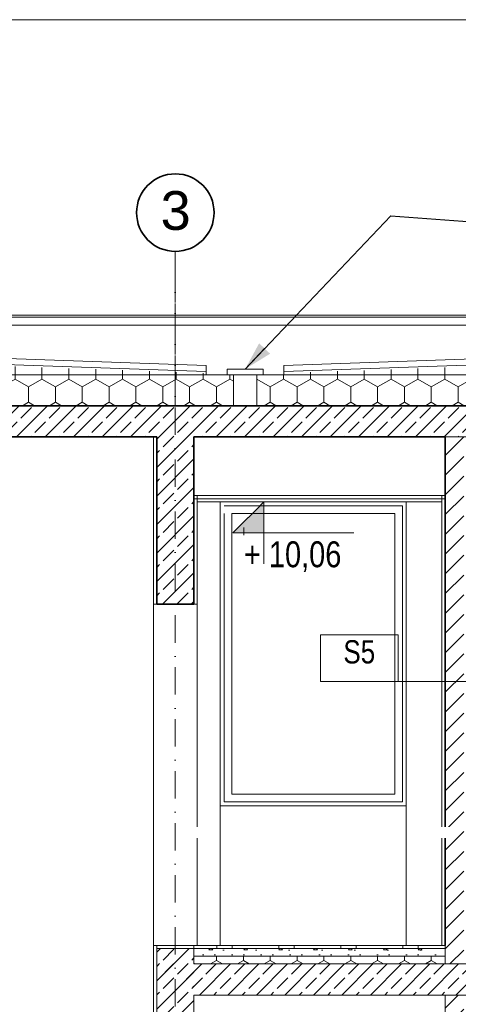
# Model space of a CAD drawing. Header units: millimetres. Extents: x -105953 to -79253, y 14617 to 35617.
# Tile 44 of 48: x -98871 to -96041, y 29268 to 35617. Entities that reach past the tile are written whole.
import ezdxf

# ---------------------------------------------------------------- set-up
doc = ezdxf.new("R2010")
doc.units = ezdxf.units.MM
doc.header["$MEASUREMENT"] = 0
doc.linetypes.add('Kropki i Kreski', pattern=[335.138881, 176.388884, -88.194442, 0, -70.555556])
doc.linetypes.add('Wipeout_Contour', pattern=[1000, 0, -1000])
for name, color, linetype, lineweight in [('Nowe_0_Nr_pióra__21', 7, 'Continuous', 20), ('Nowe_Konstrukcja - Belki_Nr_pióra__3', 7, 'Continuous', 13), ('Nowe_Konstrukcja - Stropy_Nr_pióra__21', 7, 'Continuous', 20), ('Nowe_Konstrukcja - Stropy_Nr_pióra__3', 7, 'Continuous', 13), ('Nowe_Konstrukcja - Stropy_Nr_pióra__4', 8, 'Continuous', 13), ('Nowe_Konstrukcja - Stropy_Nr_pióra__7', 7, 'Continuous', 35), ('Nowe_Konstrukcja - Ściany zew_Nr_pióra__21', 7, 'Continuous', 20), ('Nowe_Konstrukcja - Ściany zew_Nr_pióra__3', 7, 'Continuous', 13), ('Nowe_Konstrukcja - Ściany zew_Nr_pióra__7', 7, 'Continuous', 35), ('Nowe_Osie_Nr_pióra__4', 8, 'Continuous', 13), ('Nowe_Osie_Nr_pióra__7', 7, 'Continuous', 35), ('Nowe_Tabelka_Nr_pióra__3', 7, 'Continuous', 13), ('Nowe_Tabelka_Nr_pióra__7', 7, 'Continuous', 35), ('Nowe_zagospodarowanie_Nr_pióra__21', 7, 'Continuous', 20)]:
    doc.layers.add(name, color=color, linetype=linetype, lineweight=lineweight)
for name, color, linetype in [('Nowe_Konstrukcja - Belki', 7, 'Continuous'), ('Nowe_Konstrukcja - Dachy', 7, 'Continuous'), ('Nowe_Konstrukcja - Ściany zew', 7, 'Continuous'), ('Nowe_zagospodarowanie', 7, 'Continuous')]:
    doc.layers.add(name, color=color, linetype=linetype)
for name, color, linetype, lineweight, true_color in [('Nowe_Konstrukcja - Ściany zew_Nr_pióra__23', 7, 'Continuous', 13, 0x858585), ('Nowe_Konstrukcja - Ściany zew_Nr_pióra__87', 7, 'Continuous', 13, 0x6a6a6a), ('Nowe_Opisy - Etykiety_Nr_pióra__81', 7, 'Continuous', 13, 0x6a6a6a)]:
    doc.layers.add(name, color=color, linetype=linetype, lineweight=lineweight, true_color=true_color)
doc.styles.add('STYL_AUTOMATYCZNY_1', font='arial.ttf')
doc.styles.add('STYL_AUTOMATYCZNY_2', font='arial.ttf', dxfattribs={"width": 0.8})
doc.dimstyles.new('STYL_AUTOMATYCZNY__2', dxfattribs={"dimtxt": 0.18, "dimasz": 182.4, "dimexe": 0.18, "dimexo": 0.0625, "dimgap": 0, "dimtad": 0, "dimtih": 1, "dimtoh": 1, "dimdec": 4, "dimzin": 0, "dimdsep": 46, "dimcen": 0.09, "dimadec": 0, "dimazin": 0, "dimtfac": 1, "dimtdec": 4, "dimtmove": 0, "dimatfit": 3, "dimldrblk": 'ARROWHEAD_5', "dimfxl": 0, "dimtolj": 1, "dimtzin": 0, "dimarcsym": 0})
pattern_1 = [(90, (0, 0), (-173.20508, 0), [100, -200]), (90, (-86.6, 150), (-173.20508, 0), [100, -200]), (150, (-4e-14, 100), (86.60254, 150), [100, -200]), (150, (-173.2, 100), (86.60254, 150), [100, -200]), (210, (0, 0), (-86.60254, 150), [100, -200]), (210, (-173.2, -7e-14), (-86.60254, 150), [100, -200])]
pattern_2 = [(45, (0, 0), (-91.92388, 91.92388), []), (45, (-45.96, 45.96), (-91.92388, 91.92388), [97.5, -32.5])]
pattern_3 = [(45, (0, 0), (-63.63961, 63.63961), [])]

# ---------------------------------------------------------------- blocks, each defined once
blk = doc.blocks.new('ElemPrzekroju_1_1')
at = {"color": 254, "linetype": 'Wipeout_Contour', "lineweight": 0, "ltscale": 406483.367662}
blk.add_wipeout([(-96066.6, 30410.6), (-97866.6, 30410.6), (-97866.6, 30390.6), (-96066.6, 30390.6)], dxfattribs=at).dxf.layer = 'Nowe_Konstrukcja - Dachy'
at = {"color": 254, "linetype": 'Wipeout_Contour', "lineweight": 0, "ltscale": 406441.346481}
blk.add_wipeout([(-97866.6, 30390.6), (-97866.6, 30340.3), (-96066.6, 30340.3), (-96066.6, 30390.6)], dxfattribs=at).dxf.layer = 'Nowe_Konstrukcja - Dachy'
blk = doc.blocks.new('Polilinia_7_1', base_point=(-95459.4, 31350.4))
at = {"layer": 'Nowe_zagospodarowanie', "linetype": 'Continuous', "lineweight": 0, "true_color": 0x000000}
blk.add_hatch(color=18, dxfattribs=at).paths.add_polyline_path([(-95509.4, 31350.4), (-95505.6, 31331.3), (-95494.8, 31315.1), (-95478.6, 31304.3), (-95459.4, 31300.4), (-95440.3, 31304.3), (-95424.1, 31315.1), (-95413.3, 31331.3), (-95409.4, 31350.4), (-95413.3, 31369.6), (-95424.1, 31385.8), (-95440.3, 31396.6), (-95459.4, 31400.4), (-95478.6, 31396.6), (-95494.8, 31385.8), (-95505.6, 31369.6)])
at = {"layer": 'Nowe_zagospodarowanie_Nr_pióra__21', "color": 7, "linetype": 'Continuous', "lineweight": 20, "flags": 128}
blk.add_lwpolyline([(-95509.4, 31350.4), (-96429.9, 31350.4), (-96929.9, 31350.4), (-96929.9, 31600.4), (-96929.9, 31650.4), (-96429.9, 31650.4), (-96429.9, 31350.4)], dxfattribs=at)
at = {"layer": 'Nowe_zagospodarowanie_Nr_pióra__21', "color": 7, "linetype": 'Continuous', "lineweight": 20}
blk.add_circle((-95459.4, 31350.4), 50, dxfattribs=at)
blk = doc.blocks.new('ARROWHEAD_5')
at = {"linetype": 'Continuous', "lineweight": 0}
blk.add_hatch(color=0, dxfattribs=at).paths.add_polyline_path([(-1, 0.2679), (0, 0), (-1, -0.2679)])
at = {"color": 0, "linetype": 'Continuous', "lineweight": 0}
blk.add_line((0, 0), (-1, 0), dxfattribs=at)

msp = doc.modelspace()

# ---------------------------------------------------------------- hatches: boundary and pattern name
at = {"layer": 'Nowe_Konstrukcja - Stropy_Nr_pióra__4', "linetype": 'Continuous', "lineweight": 13}
h = msp.add_hatch(dxfattribs=at)
h.set_pattern_fill('Styropian_0001', color=8, style=0, pattern_type=2)
h.set_pattern_definition(pattern_1)
h.paths.add_polyline_path([(-96126.6, 29577.9), (-97746.6, 29577.9), (-97746.6, 29527.9), (-96126.6, 29527.9)])
at = {"layer": 'Nowe_Konstrukcja - Ściany zew_Nr_pióra__23', "linetype": 'Continuous', "lineweight": 13, "true_color": 0x858585}
h = msp.add_hatch(dxfattribs=at)
h.set_pattern_fill('Styropian_0001', color=252, style=0, pattern_type=2)
h.set_pattern_definition(pattern_1)
h.paths.add_polyline_path([(-97166.6, 33327.9), (-91866.6, 33327.9), (-91866.6, 33523), (-97166.6, 33337.9)])
h = msp.add_hatch(dxfattribs=at)
h.set_pattern_fill('Styropian_0001', color=252, style=0, pattern_type=2)
h.set_pattern_definition(pattern_1)
h.paths.add_polyline_path([(-99966.6, 33418.2), (-99966.6, 33327.9), (-97866.6, 33327.9), (-97866.6, 33344.9)])
h = msp.add_hatch(dxfattribs=at)
h.set_pattern_fill('Styropian_0001', color=252, style=0, pattern_type=2)
h.set_pattern_definition(pattern_1)
h.paths.add_polyline_path([(-97866.6, 33344.9), (-97866.6, 33327.9), (-97666.6, 33327.9), (-97666.6, 33337.9)])
h = msp.add_hatch(dxfattribs=at)
h.set_pattern_fill('Styropian_0001', color=252, style=0, pattern_type=2)
h.set_pattern_definition(pattern_1)
h.paths.add_polyline_path([(-103346.6, 33327.9), (-103346.6, 33227.9), (-97491.9, 33227.9), (-97491.9, 33327.9)])
h = msp.add_hatch(dxfattribs=at)
h.set_pattern_fill('Styropian_0001', color=252, style=0, pattern_type=2)
h.set_pattern_definition(pattern_1)
h.paths.add_polyline_path([(-97341.9, 33227.9), (-91486.6, 33227.9), (-91486.6, 33327.9), (-97341.9, 33327.9)])
h = msp.add_hatch(dxfattribs=at)
h.set_pattern_fill('Styropian_0001', color=252, style=0, pattern_type=2)
h.set_pattern_definition(pattern_1)
h.paths.add_polyline_path([(-103345.8, 33227.9), (-103345.8, 33127.9), (-97491.9, 33127.9), (-97491.9, 33227.9)])
h = msp.add_hatch(dxfattribs=at)
h.set_pattern_fill('Styropian_0001', color=252, style=0, pattern_type=2)
h.set_pattern_definition(pattern_1)
h.paths.add_polyline_path([(-97341.9, 33127.9), (-91486.6, 33127.9), (-91486.6, 33227.9), (-97341.9, 33227.9)])
h = msp.add_hatch(dxfattribs=at)
h.set_pattern_fill('Beton_zbrojony_0001', color=252, style=0, pattern_type=2)
h.set_pattern_definition(pattern_2)
h.paths.add_polyline_path([(-91748.5, 29527.9), (-97986.6, 29527.9), (-97986.6, 29327.9), (-91986.6, 29327.9), (-91986.6, 29127.9), (-91748.5, 29127.9), (-91748.5, 29327.9)])
h = msp.add_hatch(dxfattribs=at)
h.set_pattern_fill('Bloczki_ceramiczne_0001', color=252, style=0, pattern_type=2)
h.set_pattern_definition(pattern_3)
h.paths.add_polyline_path([(-96006.6, 29327.9), (-96126.6, 29327.9), (-96126.6, 25927.9), (-96006.6, 25927.9)])

# ---------------------------------------------------------------- linework, layer by layer
at = {"layer": 'Nowe_Konstrukcja - Stropy_Nr_pióra__21', "color": 7, "linetype": 'Continuous', "lineweight": 20}
for p, q in [((-97746.6, 29527.9), (-91748.5, 29527.9)), ((-97746.6, 29327.9), (-91986.6, 29327.9))]:
    msp.add_line(p, q, dxfattribs=at)
at = {"layer": 'Nowe_Konstrukcja - Stropy_Nr_pióra__3', "color": 7, "linetype": 'Continuous', "lineweight": 13}
for p, q in [((-103346.6, 33327.9), (-91106.6, 33327.9)), ((-103346.6, 33327.9), (-91106.6, 33327.9)), ((-98006.6, 31847.9), (-98006.6, 32927.9)), ((-98006.6, 31847.9), (-97986.6, 31847.9)), ((-97746.6, 29577.9), (-96126.6, 29577.9)), ((-96126.6, 26047.9), (-96126.6, 29327.9))]:
    msp.add_line(p, q, dxfattribs=at)
at = {"layer": 'Nowe_Konstrukcja - Stropy_Nr_pióra__7', "color": 7, "linetype": 'Continuous', "lineweight": 35}
for p, q in [((-103346.6, 33127.9), (-91486.6, 33127.9)), ((-99846.6, 32927.9), (-97986.6, 32927.9)), ((-97746.6, 32927.9), (-96126.6, 32927.9))]:
    msp.add_line(p, q, dxfattribs=at)
at = {"layer": 'Nowe_Konstrukcja - Ściany zew_Nr_pióra__21', "color": 7, "linetype": 'Continuous', "lineweight": 20}
for p, q in [((-96146.6, 32927.9), (-92006.6, 32927.9)), ((-97986.6, 28248.5), (-97986.6, 29647.9)), ((-97986.6, 29647.9), (-97986.6, 29627.9)), ((-97746.6, 28247.9), (-97746.6, 29327.9)), ((-96126.6, 25927.9), (-96126.6, 29327.9))]:
    msp.add_line(p, q, dxfattribs=at)
at = {"layer": 'Nowe_Konstrukcja - Ściany zew_Nr_pióra__3', "color": 7, "linetype": 'Continuous', "lineweight": 13}
for p, q in [((-97986.6, 31847.3), (-97986.6, 32747.9)), ((-98006.6, 28248.5), (-98006.6, 29647.9)), ((-96126.6, 26047.9), (-96126.6, 29327.9))]:
    msp.add_line(p, q, dxfattribs=at)
at = {"layer": 'Nowe_Konstrukcja - Ściany zew_Nr_pióra__3', "color": 7, "linetype": 'Continuous', "lineweight": 13, "flags": 128}
for points in [[(-97416.6, 33327.9), (-97666.6, 33327.9), (-97666.6, 33347.9), (-103298, 33544.6)], [(-97416.6, 33327.9), (-97666.6, 33327.9), (-97666.6, 33387.9), (-103296.6, 33584.5)], [(-97416.6, 33327.9), (-97166.6, 33327.9), (-97166.6, 33387.9), (-91536.6, 33584.5)], [(-97416.6, 33327.9), (-97166.6, 33327.9), (-97166.6, 33347.9), (-91535.2, 33544.6)], [(-97491.9, 33327.9), (-97491.9, 33127.9)], [(-97341.9, 33327.9), (-97341.9, 33127.9)]]:
    msp.add_lwpolyline(points, dxfattribs=at)
msp.add_lwpolyline([(-97533.1, 33364.5), (-97299.2, 33364.5), (-97299.2, 33327.9), (-97533.1, 33327.9)], close=True, dxfattribs=at)
at = {"layer": 'Nowe_Konstrukcja - Ściany zew_Nr_pióra__7', "color": 7, "linetype": 'Continuous', "lineweight": 35}
msp.add_line((-97986.6, 31847.9), (-97986.6, 32927.9), dxfattribs=at)
at = {"layer": 'Nowe_Konstrukcja - Ściany zew_Nr_pióra__87', "color": 251, "linetype": 'Continuous', "lineweight": 13, "true_color": 0x6a6a6a}
msp.add_line((-98006.6, 31847.9), (-98006.6, 29647.9), dxfattribs=at)
at = {"layer": 'Nowe_Osie_Nr_pióra__4', "color": 8, "linetype": 'Kropki i Kreski', "lineweight": 13}
msp.add_point((-97866.6, 34123), dxfattribs=at)
msp.add_point((-97866.6, 34123), dxfattribs=at)
at = {"layer": 'Nowe_Osie_Nr_pióra__7', "color": 7, "linetype": 'Continuous', "lineweight": 35}
for start, end in [(90, 270), (270, 90)]:
    msp.add_arc((-97866.6, 34373), 250, start, end, dxfattribs=at)

# ---------------------------------------------------------------- texts
at = {"layer": 'Nowe_Osie_Nr_pióra__4', "color": 8, "linetype": 'Continuous', "lineweight": 13, "insert": (-97961.5, 34385.1), "char_height": 250, "attachment_point": 4, "style": 'STYL_AUTOMATYCZNY_1'}
msp.add_mtext('\\A1;{\\pql;\\fArial|b0|i0|c238|p0;\\W1.000000;3}', dxfattribs=at)

# ---------------------------------------------------------------- wipeouts: each hides what was drawn before it
at = {"color": 254, "linetype": 'Wipeout_Contour', "lineweight": 0, "ltscale": 824747.982164}
msp.add_wipeout([(-103271.6, 33647.9), (-91576.6, 33647.9), (-91576.6, 33677.1), (-91601.2, 33677.1), (-91601.2, 33648.2), (-103247.1, 33648.2), (-103247.1, 33677.1), (-103271.6, 33677.1)], dxfattribs=at).dxf.layer = 'Nowe_Konstrukcja - Belki'
at = {"color": 254, "linetype": 'Wipeout_Contour', "lineweight": 0, "ltscale": 410142.440052}
msp.add_wipeout([(-97551.6, 32457.9), (-97576.6, 32457.9), (-97576.6, 30597.9), (-97551.6, 30597.9)], dxfattribs=at).dxf.layer = 'Nowe_Konstrukcja - Ściany zew'
at = {"color": 254, "linetype": 'Wipeout_Contour', "lineweight": 0, "ltscale": 405672.86261}
msp.add_wipeout([(-96401.6, 30597.9), (-96376.6, 30597.9), (-96376.6, 32457.9), (-96401.6, 32457.9)], dxfattribs=at).dxf.layer = 'Nowe_Konstrukcja - Ściany zew'

# ---------------------------------------------------------------- next in the draw order: wipeouts: each hides what was drawn before it
at = {"color": 254, "linetype": 'Wipeout_Contour', "lineweight": 0, "ltscale": 412387.213342}
msp.add_wipeout([(-103221.6, 33697.9), (-103247.1, 33648.2), (-91601.2, 33648.2), (-91626.6, 33697.9)], dxfattribs=at).dxf.layer = 'Nowe_Konstrukcja - Belki'
at = {"color": 254, "linetype": 'Wipeout_Contour', "lineweight": 0, "ltscale": 818162.88796}
msp.add_wipeout([(-96401.6, 32457.9), (-96376.6, 32457.9), (-96376.6, 32507.9), (-97576.6, 32507.9), (-97576.6, 32457.9), (-97551.6, 32457.9), (-97551.6, 32482.9), (-96401.6, 32482.9)], dxfattribs=at).dxf.layer = 'Nowe_Konstrukcja - Ściany zew'
at = {"color": 254, "linetype": 'Wipeout_Contour', "lineweight": 0, "ltscale": 813470.210383}
msp.add_wipeout([(-96401.6, 30572.9), (-97551.6, 30572.9), (-97551.6, 30597.9), (-97576.6, 30597.9), (-97576.6, 30547.9), (-96376.6, 30547.9), (-96376.6, 30597.9), (-96401.6, 30597.9)], dxfattribs=at).dxf.layer = 'Nowe_Konstrukcja - Ściany zew'

# ---------------------------------------------------------------- next in the draw order: linework, layer by layer
at = {"layer": 'Nowe_Konstrukcja - Belki_Nr_pióra__3', "color": 7, "linetype": 'Continuous', "lineweight": 13}
for p, q in [((-91576.6, 33647.9), (-103271.6, 33647.9)), ((-91601.2, 33648.2), (-103247.1, 33648.2))]:
    msp.add_line(p, q, dxfattribs=at)

# ---------------------------------------------------------------- next in the draw order: wipeouts: each hides what was drawn before it
at = {"color": 254, "linetype": 'Wipeout_Contour', "lineweight": 0, "ltscale": 412432.869257}
msp.add_wipeout([(-91326.6, 33712.7), (-103521.6, 33712.7), (-103221.6, 33697.9), (-91626.6, 33697.9)], dxfattribs=at).dxf.layer = 'Nowe_Konstrukcja - Belki'
at = {"color": 254, "linetype": 'Wipeout_Contour', "lineweight": 0, "ltscale": 409998.904725}
msp.add_wipeout([(-97501.6, 30622.9), (-97501.6, 32432.9), (-97551.6, 32432.9), (-97551.6, 30622.9)], dxfattribs=at).dxf.layer = 'Nowe_Konstrukcja - Ściany zew'
at = {"color": 254, "linetype": 'Wipeout_Contour', "lineweight": 0, "ltscale": 405814.612082}
msp.add_wipeout([(-96451.6, 32432.9), (-96451.6, 30622.9), (-96401.6, 30622.9), (-96401.6, 32432.9)], dxfattribs=at).dxf.layer = 'Nowe_Konstrukcja - Ściany zew'

# ---------------------------------------------------------------- next in the draw order: linework, layer by layer
at = {"layer": 'Nowe_Konstrukcja - Belki_Nr_pióra__3', "color": 7, "linetype": 'Continuous', "lineweight": 13}
for p, q in [((-91326.6, 33712.7), (-103521.6, 33712.7)), ((-91626.6, 33697.9), (-103221.6, 33697.9))]:
    msp.add_line(p, q, dxfattribs=at)
at = {"layer": 'Nowe_Osie_Nr_pióra__4', "color": 8, "linetype": 'Kropki i Kreski', "lineweight": 13}
msp.add_line((-97866.6, 33123), (-97866.6, 34123), dxfattribs=at)

# ---------------------------------------------------------------- next in the draw order: leaders
at = {"layer": 'Nowe_Opisy - Etykiety_Nr_pióra__81', "color": 251, "linetype": 'Continuous', "lineweight": 13, "true_color": 0x6a6a6a, "annotation_type": 0, "has_hookline": 1, "hookline_direction": 0, "text_width": 749.4}
msp.add_leader([(-97416.1, 33364.5), (-96477.4, 34353), (-95807.7, 34303.2)], dimstyle='STYL_AUTOMATYCZNY__2', dxfattribs=at)

# ---------------------------------------------------------------- next in the draw order: wipeouts: each hides what was drawn before it
at = {"color": 254, "linetype": 'Wipeout_Contour', "lineweight": 0, "ltscale": 613570.409897}
msp.add_wipeout([(-96401.6, 32482.9), (-97551.6, 32482.9), (-97551.6, 32432.9), (-97501.6, 32432.9), (-96451.6, 32432.9), (-96401.6, 32432.9)], dxfattribs=at).dxf.layer = 'Nowe_Konstrukcja - Ściany zew'
at = {"color": 254, "linetype": 'Wipeout_Contour', "lineweight": 0, "ltscale": 610151.540228}
msp.add_wipeout([(-97551.6, 30572.9), (-96401.6, 30572.9), (-96401.6, 30622.9), (-96451.6, 30622.9), (-97501.6, 30622.9), (-97551.6, 30622.9)], dxfattribs=at).dxf.layer = 'Nowe_Konstrukcja - Ściany zew'

# ---------------------------------------------------------------- next in the draw order: wipeouts: each hides what was drawn before it
at = {"color": 254, "linetype": 'Wipeout_Contour', "lineweight": 0, "ltscale": 407906.70971}
msp.add_wipeout([(-96451.6, 30622.9), (-96451.6, 32432.9), (-97501.6, 32432.9), (-97501.6, 30622.9)], dxfattribs=at).dxf.layer = 'Nowe_Konstrukcja - Ściany zew'

# ---------------------------------------------------------------- next in the draw order: wipeouts: each hides what was drawn before it
at = {"color": 254, "linetype": 'Wipeout_Contour', "lineweight": 0, "ltscale": 814752.737805}
msp.add_wipeout([(-97726.6, 29647.9), (-97576.6, 29647.9), (-97576.6, 32507.9), (-96376.6, 32507.9), (-96376.6, 29647.9), (-96146.6, 29647.9), (-96146.6, 32747.9), (-97726.6, 32747.9)], dxfattribs=at).dxf.layer = 'Nowe_Konstrukcja - Ściany zew'

# ---------------------------------------------------------------- next in the draw order: hatches: boundary and pattern name
at = {"layer": 'Nowe_Konstrukcja - Ściany zew_Nr_pióra__21', "linetype": 'Continuous', "lineweight": 20}
msp.add_hatch(color=7, dxfattribs=at).paths.add_polyline_path([(-97295.6, 32507.9), (-97295.6, 32307.9), (-97495.6, 32307.9)])
at = {"layer": 'Nowe_Konstrukcja - Ściany zew_Nr_pióra__23', "linetype": 'Continuous', "lineweight": 13, "true_color": 0x858585}
h = msp.add_hatch(dxfattribs=at)
h.set_pattern_fill('Beton_zbrojony_0001', color=252, style=0, pattern_type=2)
h.set_pattern_definition(pattern_2)
h.paths.add_polyline_path([(-103586.6, 32927.9), (-103086.6, 32927.9), (-103086.6, 32727.9), (-102846.6, 32727.9), (-102846.6, 32927.9), (-91246.6, 32927.9), (-91246.6, 33127.9), (-103586.6, 33127.9)])
h = msp.add_hatch(dxfattribs=at)
h.set_pattern_fill('Beton_zbrojony_0001', color=252, style=0, pattern_type=2)
h.set_pattern_definition(pattern_2)
h.paths.add_polyline_path([(-97986.6, 31847.9), (-97746.6, 31847.9), (-97746.6, 32927.9), (-97986.6, 32927.9)])
h = msp.add_hatch(dxfattribs=at)
h.set_pattern_fill('Bloczki_ceramiczne_0001', color=252, style=0, pattern_type=2)
h.set_pattern_definition(pattern_3)
h.paths.add_polyline_path([(-96006.6, 32927.9), (-96126.6, 32927.9), (-96126.6, 29527.9), (-96006.6, 29527.9)])
h = msp.add_hatch(dxfattribs=at)
h.set_pattern_fill('Beton_zbrojony_0001', color=252, style=0, pattern_type=2)
h.set_pattern_definition(pattern_2)
h.paths.add_polyline_path([(-97986.6, 28247.9), (-97746.6, 28247.9), (-97746.6, 29626.1), (-97986.6, 29626.1)])

# ---------------------------------------------------------------- next in the draw order: linework, layer by layer
at = {"layer": 'Nowe_0_Nr_pióra__21', "color": 7, "linetype": 'Continuous', "lineweight": 20, "flags": 128}
msp.add_lwpolyline([(-97295.6, 32107.9), (-97295.6, 32507.9), (-97295.6, 32307.9), (-97495.6, 32307.9), (-97295.6, 32507.9), (-97295.6, 32307.9), (-96715.4, 32307.9)], dxfattribs=at)
at = {"layer": 'Nowe_Konstrukcja - Stropy_Nr_pióra__3', "color": 7, "linetype": 'Continuous', "lineweight": 13}
for p, q in [((-97746.6, 32547.9), (-96126.6, 32547.9)), ((-97746.6, 32527.9), (-96126.6, 32527.9)), ((-97726.6, 31847.9), (-97726.6, 32547.9)), ((-96146.6, 29647.9), (-96146.6, 32547.9)), ((-97726.6, 32507.9), (-96146.6, 32507.9)), ((-97746.6, 31847.9), (-97726.6, 31847.9)), ((-96126.6, 29527.9), (-96126.6, 29647.9))]:
    msp.add_line(p, q, dxfattribs=at)
at = {"layer": 'Nowe_Konstrukcja - Ściany zew_Nr_pióra__21', "color": 7, "linetype": 'Continuous', "lineweight": 20}
for p, q in [((-96126.6, 29527.9), (-96126.6, 32927.9)), ((-97746.6, 31847.9), (-97746.6, 32747.9)), ((-97746.6, 29647.9), (-97986.6, 29647.9)), ((-97986.6, 29627.9), (-97746.6, 29627.9)), ((-97746.6, 29527.9), (-97746.6, 29647.9)), ((-97746.6, 29627.9), (-97746.6, 29647.9)), ((-96126.6, 29527.9), (-96126.6, 29647.9))]:
    msp.add_line(p, q, dxfattribs=at)
at = {"layer": 'Nowe_Konstrukcja - Ściany zew_Nr_pióra__3', "color": 7, "linetype": 'Continuous', "lineweight": 13}
for p, q in [((-97551.6, 32482.9), (-96401.6, 32482.9)), ((-96401.6, 32482.9), (-96401.6, 32432.9)), ((-97551.6, 30622.9), (-97551.6, 32432.9)), ((-97501.6, 32432.9), (-97501.6, 30622.9)), ((-96451.6, 32432.9), (-97501.6, 32432.9)), ((-96451.6, 30622.9), (-96451.6, 32432.9)), ((-96401.6, 32432.9), (-96401.6, 30622.9)), ((-97424.1, 32292.9), (-97424.1, 32342.9)), ((-97501.6, 30622.9), (-96451.6, 30622.9)), ((-96126.6, 29527.9), (-96126.6, 29647.9))]:
    msp.add_line(p, q, dxfattribs=at)
at = {"layer": 'Nowe_Konstrukcja - Ściany zew_Nr_pióra__7', "color": 7, "linetype": 'Continuous', "lineweight": 35}
for p, q in [((-97746.6, 31847.9), (-97746.6, 32927.9)), ((-96126.6, 29647.9), (-96126.6, 32927.9)), ((-97986.6, 31847.9), (-97746.6, 31847.9))]:
    msp.add_line(p, q, dxfattribs=at)
at = {"layer": 'Nowe_Konstrukcja - Ściany zew_Nr_pióra__87', "color": 251, "linetype": 'Continuous', "lineweight": 13, "true_color": 0x6a6a6a}
for p, q in [((-97576.6, 32507.9), (-96376.6, 32507.9)), ((-97726.6, 29647.9), (-97726.6, 31849))]:
    msp.add_line(p, q, dxfattribs=at)

# ---------------------------------------------------------------- next in the draw order: block references
at = {"layer": 'Nowe_zagospodarowanie', "color": 7, "linetype": 'Continuous', "lineweight": 20}
msp.add_blockref('Polilinia_7_1', (-95459.4, 31350.4), dxfattribs=at)

# ---------------------------------------------------------------- next in the draw order: texts
at = {"layer": 'Nowe_Tabelka_Nr_pióra__3', "color": 7, "linetype": 'Continuous', "lineweight": 13, "insert": (-97424.1, 32055.1), "char_height": 167.188, "attachment_point": 7, "style": 'STYL_AUTOMATYCZNY_2'}
msp.add_mtext('\\A1;{\\pql;\\fArial|b0|i0|c238|p0;\\W0.800000;+ 10,0\\fArial|b0|i0|c238|p0;\\W0.800000;6}', dxfattribs=at)
at = {"layer": 'Nowe_Tabelka_Nr_pióra__7', "color": 7, "linetype": 'Continuous', "lineweight": 35, "insert": (-96679.9, 31463.7), "char_height": 150, "attachment_point": 8, "style": 'STYL_AUTOMATYCZNY_2'}
msp.add_mtext('\\A1;{\\pqc;\\fArial|b0|i0|c238|p0;\\W0.800000;S5}', dxfattribs=at)

# ---------------------------------------------------------------- next in the draw order: wipeouts: each hides what was drawn before it
at = {"color": 254, "linetype": 'Wipeout_Contour', "lineweight": 0, "ltscale": 406163.845576}
msp.add_wipeout([(-96376.6, 29647.9), (-96376.6, 30547.9), (-97576.6, 30547.9), (-97576.6, 29647.9)], dxfattribs=at).dxf.layer = 'Nowe_Konstrukcja - Ściany zew'

# ---------------------------------------------------------------- next in the draw order: hatches: boundary and pattern name
at = {"layer": 'Nowe_Konstrukcja - Stropy_Nr_pióra__4', "linetype": 'Continuous', "lineweight": 13}
h = msp.add_hatch(dxfattribs=at)
h.set_pattern_fill('Beton_lekki_0001', color=8, style=0, pattern_type=2)
h.set_pattern_definition([(0, (0, 0), (0, 389.7114), [24.375, -200.625]), (0, (112.5, 194.86), (0, 389.7114), [24.375, -200.625]), (60, (0, 0), (-337.5, 194.8557), [24.375, -200.625]), (60, (225, 0), (-337.5, 194.8557), [24.375, -200.625]), (120, (24.37, 0), (337.5, 194.8557), [24.375, -200.625]), (120, (249.38, 0), (337.5, 194.8557), [24.375, -200.625]), (0, (0, 37.5), (0, 75), [0, -75, 0, -112.5]), (45, (37.5, 37.5), (-53.03301, 53.03301), [0, -56.25, 0, -93.75])])
h.paths.add_polyline_path([(-96126.6, 29627.9), (-97746.6, 29627.9), (-97746.6, 29577.9), (-96126.6, 29577.9)])
h = msp.add_hatch(dxfattribs=at)
h.set_pattern_fill('POSADZKA_Z_MOZAIKI_KAMIE_14', color=8, style=0, pattern_type=2)
h.set_pattern_definition([(0, (0, 0), (0, 400), [100, -300]), (0, (0, 100), (0, 400), [100, -300]), (90, (0, 0), (-400, 0), [100, -300]), (90, (100, 0), (-400, 0), [100, -300]), (0, (200, 200), (0, 400), [100, -300]), (0, (200, 300), (0, 400), [100, -300]), (90, (200, 200), (-400, 0), [100, -300]), (90, (300, 200), (-400, 0), [100, -300]), (45, (100, 100), (-200, 200), [141.42136, -141.42136]), (315, (100, 0), (200, 200), [141.42136, -141.42136])])
h.paths.add_polyline_path([(-96126.6, 29647.9), (-97726.6, 29647.9), (-97726.6, 29627.9), (-96126.6, 29627.9)])

# ---------------------------------------------------------------- next in the draw order: linework, layer by layer
at = {"layer": 'Nowe_Konstrukcja - Stropy_Nr_pióra__3', "color": 7, "linetype": 'Continuous', "lineweight": 13}
for p, q in [((-98006.6, 29647.9), (-96126.6, 29647.9)), ((-97986.6, 29627.9), (-96126.6, 29627.9))]:
    msp.add_line(p, q, dxfattribs=at)
at = {"layer": 'Nowe_Konstrukcja - Ściany zew_Nr_pióra__3', "color": 7, "linetype": 'Continuous', "lineweight": 13}
for p, q in [((-97551.6, 30572.9), (-97551.6, 30622.9)), ((-96401.6, 30622.9), (-96401.6, 30572.9)), ((-96401.6, 30572.9), (-97551.6, 30572.9))]:
    msp.add_line(p, q, dxfattribs=at)
at = {"layer": 'Nowe_Konstrukcja - Ściany zew_Nr_pióra__87', "color": 251, "linetype": 'Continuous', "lineweight": 13, "true_color": 0x6a6a6a}
for p, q in [((-97576.6, 30547.9), (-97576.6, 32507.9)), ((-96376.6, 32507.9), (-96376.6, 30547.9)), ((-97576.6, 30547.9), (-96376.6, 30547.9))]:
    msp.add_line(p, q, dxfattribs=at)

# ---------------------------------------------------------------- next in the draw order: block references
at = {"layer": 'Nowe_Konstrukcja - Dachy', "lineweight": 0}
msp.add_blockref('ElemPrzekroju_1_1', (0, 0), dxfattribs=at)

# ---------------------------------------------------------------- next in the draw order: linework, layer by layer
at = {"layer": 'Nowe_Konstrukcja - Ściany zew_Nr_pióra__87', "color": 251, "linetype": 'Continuous', "lineweight": 13, "true_color": 0x6a6a6a}
for p, q in [((-97576.6, 29647.9), (-97576.6, 30547.9)), ((-96376.6, 30547.9), (-96376.6, 29647.9))]:
    msp.add_line(p, q, dxfattribs=at)
at = {"layer": 'Nowe_Osie_Nr_pióra__4', "color": 8, "linetype": 'Kropki i Kreski', "lineweight": 13}
msp.add_line((-97866.6, 34123), (-97866.6, 19447.9), dxfattribs=at)
at = {"layer": 'Nowe_zagospodarowanie_Nr_pióra__21', "color": 7, "linetype": 'Continuous', "lineweight": 20, "flags": 128}
msp.add_lwpolyline([(-105953.5, 35617.2), (-105953.5, 14617.2), (-79253.5, 14617.2), (-79253.5, 35617.2)], close=True, dxfattribs=at)

doc.saveas('drawing.dxf')
